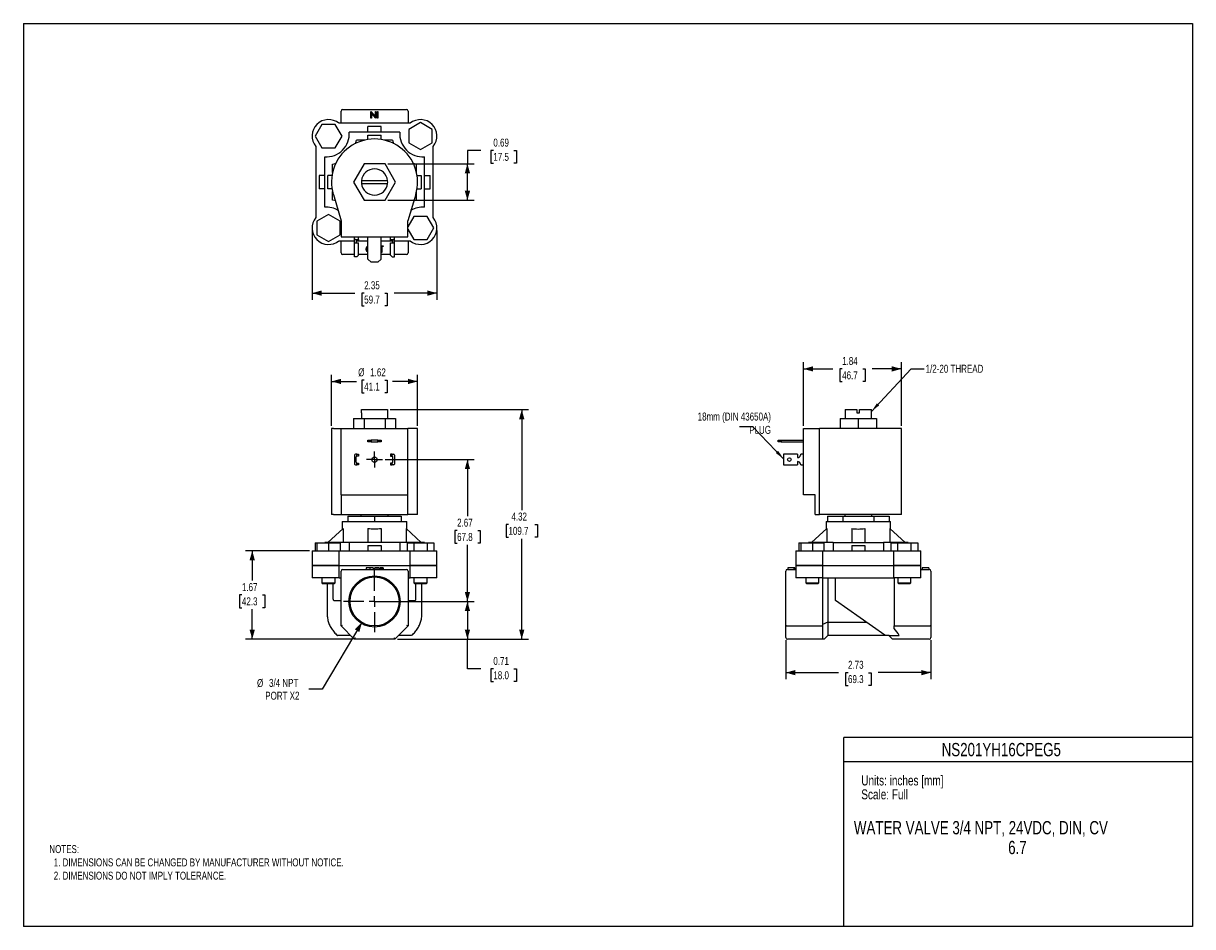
# Model space of a CAD drawing. Header units: inches. Extents: x 0 to 22, y 0 to 17.
import ezdxf
from ezdxf.enums import TextEntityAlignment as Align

# ---------------------------------------------------------------- set-up
doc = ezdxf.new("R2010")
doc.units = ezdxf.units.IN
doc.header["$MEASUREMENT"] = 0
doc.linetypes.add('SLD-Center', pattern=[0.75, 0.6, -0.05, 0.05, -0.05])
doc.linetypes.add('SLD-Solid', pattern=[0])
doc.layers.add('CENTER', color=40, linetype='SLD-Center')
doc.layers.add('SLD-DEFPOINTS', color=7, linetype='Continuous')
doc.layers.add('DIMENSIONS', color=140, linetype='SLD-Solid', lineweight=25)
doc.layers.add('TEXT', color=140, linetype='SLD-Solid', lineweight=25)
doc.styles.add('SLDTEXTSTYLE0', font='TXT', dxfattribs={"width": 0.75})
doc.dimstyles.new('SLDDIMSTYLE0', dxfattribs={"dimtxt": 0.15, "dimasz": 0.18, "dimexe": 0, "dimexo": 0.0625, "dimgap": 0.0375, "dimtad": 0, "dimtih": 1, "dimtoh": 1, "dimrnd": 1e-09, "dimzin": 12, "dimdsep": 46, "dimtxsty": 'SLDTEXTSTYLE0', "dimsah": 1, "dimcen": 0.09, "dimadec": 0, "dimazin": 3, "dimtfac": 1, "dimtofl": 0, "dimtmove": 0, "dimatfit": 3, "dimfxl": 0, "dimfrac": 2, "dimtolj": 1, "dimtzin": 12, "dimarcsym": 0})
doc.dimstyles.new('SLDDIMSTYLE1', dxfattribs={"dimtxt": 0.15, "dimasz": 0.18, "dimexe": 0, "dimexo": 0.0625, "dimgap": 0.0375, "dimtad": 0, "dimtih": 1, "dimtoh": 1, "dimrnd": 1e-09, "dimdsep": 46, "dimtxsty": 'SLDTEXTSTYLE0', "dimsah": 1, "dimcen": 0.09, "dimadec": 0, "dimazin": 2, "dimtfac": 1, "dimtofl": 0, "dimtmove": 0, "dimatfit": 3, "dimfxl": 0, "dimfrac": 2, "dimtolj": 1, "dimtzin": 12, "dimarcsym": 0})
doc.dimstyles.new('SLDDIMSTYLE2', dxfattribs={"dimtxt": 0.15, "dimasz": 0.18, "dimexe": 0, "dimexo": 0.0625, "dimgap": 0.0375, "dimtad": 0, "dimtih": 1, "dimtoh": 1, "dimrnd": 1e-09, "dimzin": 12, "dimdsep": 46, "dimtxsty": 'SLDTEXTSTYLE0', "dimsah": 1, "dimcen": 0, "dimadec": 0, "dimazin": 3, "dimtfac": 1, "dimtofl": 0, "dimtmove": 0, "dimatfit": 3, "dimfxl": 0, "dimfrac": 2, "dimtolj": 1, "dimtzin": 12, "dimarcsym": 0})
doc.dimstyles.new('SLDDIMSTYLE3', dxfattribs={"dimtxt": 0.18, "dimasz": 0.18, "dimexe": 0, "dimexo": 0.0625, "dimgap": 0, "dimtad": 0, "dimtih": 1, "dimtoh": 1, "dimdec": 0, "dimrnd": 1e-09, "dimzin": 0, "dimdsep": 46, "dimtxsty": 'Standard', "dimsah": 1, "dimcen": 0.09, "dimadec": 0, "dimazin": 0, "dimtfac": 0.18, "dimtdec": 0, "dimtofl": 0, "dimtmove": 0, "dimatfit": 3, "dimfxl": 0, "dimfrac": 2, "dimtolj": 1, "dimtzin": 0, "dimarcsym": 0})

# ---------------------------------------------------------------- blocks, each defined once
blk = doc.blocks.new('SW_NOTE_0')
at = {"layer": 'TEXT', "color": 0, "insert": (0, 0.242), "char_height": 0.1875, "attachment_point": 1, "style": 'SLDTEXTSTYLE0'}
blk.add_mtext('Scale: Full', dxfattribs=at)
blk = doc.blocks.new('SW_NOTE_0_1')
at = {"layer": 'TEXT', "color": 0, "insert": (0, 0.242), "char_height": 0.1875, "attachment_point": 1, "style": 'SLDTEXTSTYLE0'}
blk.add_mtext('Units: inches [mm]', dxfattribs=at)
blk = doc.blocks.new('Block1')
at = {"color": 140, "linetype": 'SLD-Solid', "lineweight": 18}
blk.add_line((22, 0), (22, 3.56), dxfattribs=at)
at = {"layer": 'TEXT'}
for p, q in [((22, 3.56), (15.44, 3.56)), ((15.44, 0), (15.44, 3.56)), ((15.44, 3.11), (22, 3.11)), ((22, 0), (15.44, 0))]:
    blk.add_line(p, q, dxfattribs=at)
for name, p in [('SW_NOTE_0_1', (15.766, 2.603)), ('SW_NOTE_0', (15.766, 2.341))]:
    blk.add_blockref(name, p, dxfattribs=at)
at = {"layer": 'TEXT', "color": 140, "style": 'SLDTEXTSTYLE0', "width": 0.75}
for tag, p in [('AUTOATTR1', (18.696, 3.451)), ('AUTOATTR0_0', (18.737, 1.981)), ('AUTOATTR0_1', (18.752, 1.609))]:
    blk.add_attdef(tag, text='', height=0.25, dxfattribs=at).set_placement(p, align=Align.TOP_CENTER)
blk = doc.blocks.new('_D')
at = {"layer": 'DIMENSIONS'}
for p, q in [((6.904, 9.73), (9.502, 9.73)), ((9.377, 9.73), (9.377, 7.84)), ((9.127, 7.569), (9.082, 7.569)), ((9.082, 7.569), (9.082, 7.331)), ((9.626, 7.569), (9.672, 7.569)), ((9.672, 7.569), (9.672, 7.331)), ((9.082, 7.331), (9.127, 7.331)), ((9.377, 5.41), (9.377, 7.301)), ((9.672, 7.331), (9.626, 7.331)), ((7.037, 5.41), (9.502, 5.41))]:
    blk.add_line(p, q, dxfattribs=at)
for points in [[(9.377, 9.73), (9.327, 9.55), (9.427, 9.55)], [(9.377, 5.41), (9.427, 5.59), (9.327, 5.59)]]:
    blk.add_solid(points, dxfattribs=at)
at = {"layer": 'DIMENSIONS', "char_height": 0.15, "attachment_point": 1, "style": 'SLDTEXTSTYLE0'}
for s, insert in [('4.32', (9.183, 7.793)), ('109.7', (9.127, 7.524))]:
    blk.add_mtext(s, dxfattribs=dict(at, insert=insert))
blk = doc.blocks.new('_D_1')
at = {"layer": 'DIMENSIONS'}
for p, q in [((6.807, 8.79), (8.48, 8.79)), ((8.355, 8.79), (8.355, 7.725)), ((8.161, 7.454), (8.115, 7.454)), ((8.115, 7.454), (8.115, 7.216)), ((8.549, 7.454), (8.594, 7.454)), ((8.594, 7.454), (8.594, 7.216)), ((8.115, 7.216), (8.161, 7.216)), ((8.355, 6.12), (8.355, 7.186)), ((8.594, 7.216), (8.549, 7.216)), ((6.657, 6.12), (8.48, 6.12))]:
    blk.add_line(p, q, dxfattribs=at)
for points in [[(8.355, 8.79), (8.305, 8.61), (8.405, 8.61)], [(8.355, 6.12), (8.405, 6.3), (8.305, 6.3)]]:
    blk.add_solid(points, dxfattribs=at)
at = {"layer": 'DIMENSIONS', "char_height": 0.15, "attachment_point": 1, "style": 'SLDTEXTSTYLE0'}
for s, insert in [('2.67', (8.161, 7.678)), ('67.8', (8.161, 7.409))]:
    blk.add_mtext(s, dxfattribs=dict(at, insert=insert))
blk = doc.blocks.new('_D_2')
at = {"layer": 'DIMENSIONS'}
for p, q in [((7.238, 6.12), (8.48, 6.12)), ((8.355, 6.12), (8.355, 5.41)), ((7.037, 5.41), (8.48, 5.41)), ((8.355, 4.852), (8.355, 5.41)), ((8.605, 4.852), (8.355, 4.852)), ((8.843, 4.851), (8.797, 4.851)), ((8.797, 4.851), (8.797, 4.613)), ((9.231, 4.851), (9.276, 4.851)), ((9.276, 4.851), (9.276, 4.613)), ((8.797, 4.613), (8.843, 4.613)), ((9.276, 4.613), (9.231, 4.613))]:
    blk.add_line(p, q, dxfattribs=at)
for points in [[(8.355, 6.12), (8.305, 5.94), (8.405, 5.94)], [(8.355, 5.41), (8.405, 5.59), (8.305, 5.59)]]:
    blk.add_solid(points, dxfattribs=at)
at = {"layer": 'DIMENSIONS', "char_height": 0.15, "attachment_point": 1, "style": 'SLDTEXTSTYLE0'}
for s, insert in [('0.71', (8.843, 5.075)), ('18.0', (8.843, 4.806))]:
    blk.add_mtext(s, dxfattribs=dict(at, insert=insert))
blk = doc.blocks.new('_D_3')
at = {"layer": 'DIMENSIONS'}
for p, q in [((5.797, 9.426), (5.797, 10.386)), ((7.417, 9.426), (7.417, 10.386)), ((5.797, 10.261), (6.27, 10.261)), ((6.413, 10.283), (6.368, 10.283)), ((6.368, 10.283), (6.368, 10.045)), ((6.801, 10.283), (6.847, 10.283)), ((6.847, 10.283), (6.847, 10.045)), ((7.417, 10.261), (6.945, 10.261)), ((6.368, 10.045), (6.413, 10.045)), ((6.847, 10.045), (6.801, 10.045))]:
    blk.add_line(p, q, dxfattribs=at)
for points in [[(5.797, 10.261), (5.977, 10.211), (5.977, 10.311)], [(7.417, 10.261), (7.237, 10.311), (7.237, 10.211)]]:
    blk.add_solid(points, dxfattribs=at)
at = {"layer": 'DIMENSIONS', "char_height": 0.15, "attachment_point": 1, "style": 'SLDTEXTSTYLE0'}
for s, insert in [('%%c', (6.3, 10.507)), ('1.62', (6.526, 10.507)), ('41.1', (6.413, 10.239))]:
    blk.add_mtext(s, dxfattribs=dict(at, insert=insert))
blk = doc.blocks.new('_D_4')
at = {"layer": 'DIMENSIONS'}
for p, q in [((6.371, 5.725), (5.62, 4.467)), ((5.62, 4.467), (5.37, 4.467))]:
    blk.add_line(p, q, dxfattribs=at)
blk.add_solid([(6.371, 5.725), (6.236, 5.596), (6.321, 5.544)], dxfattribs=at)
at = {"layer": 'DIMENSIONS', "char_height": 0.15, "attachment_point": 1, "style": 'SLDTEXTSTYLE0'}
for s, insert in [('%%c', (4.396, 4.659)), ('3/4 NPT', (4.622, 4.662)), ('PORT X2', (4.551, 4.421))]:
    blk.add_mtext(s, dxfattribs=dict(at, insert=insert))
blk = doc.blocks.new('_D_5')
at = {"layer": 'DIMENSIONS'}
for p, q in [((5.382, 7.075), (4.181, 7.075)), ((4.306, 7.075), (4.306, 6.513)), ((4.112, 6.242), (4.067, 6.242)), ((4.067, 6.242), (4.067, 6.003)), ((4.5, 6.242), (4.546, 6.242)), ((4.546, 6.242), (4.546, 6.003)), ((4.067, 6.003), (4.112, 6.003)), ((4.306, 5.41), (4.306, 5.973)), ((4.546, 6.003), (4.5, 6.003)), ((6.177, 5.41), (4.181, 5.41))]:
    blk.add_line(p, q, dxfattribs=at)
for points in [[(4.306, 7.075), (4.256, 6.895), (4.356, 6.895)], [(4.306, 5.41), (4.356, 5.59), (4.256, 5.59)]]:
    blk.add_solid(points, dxfattribs=at)
at = {"layer": 'DIMENSIONS', "char_height": 0.15, "attachment_point": 1, "style": 'SLDTEXTSTYLE0'}
for s, insert in [('1.67', (4.112, 6.465)), ('42.3', (4.112, 6.197))]:
    blk.add_mtext(s, dxfattribs=dict(at, insert=insert))
blk = doc.blocks.new('SW_CENTERMARKSYMBOL_0')
at = {"layer": 'CENTER', "color": 0}
for p, q in [((0, 0.2), (0, 0.581)), ((-0.2, 0), (-0.581, 0)), ((0, 0), (-0.1, 0)), ((0, 0), (0, 0.1)), ((0, 0), (0, -0.1)), ((0, 0), (0.1, 0)), ((0.2, 0), (0.581, 0)), ((0, -0.2), (0, -0.581))]:
    blk.add_line(p, q, dxfattribs=at)
blk = doc.blocks.new('SW_CENTERMARKSYMBOL_1')
at = {"layer": 'CENTER', "color": 0}
for p, q in [((-0.1, 0), (-0.15, 0)), ((0, 0), (-0.1, 0)), ((0, 0.1), (0, 0.15)), ((0, 0), (0, 0.1)), ((0, 0), (0, -0.1)), ((0, 0), (0.1, 0)), ((0.1, 0), (0.15, 0)), ((0, -0.1), (0, -0.15))]:
    blk.add_line(p, q, dxfattribs=at)
blk = doc.blocks.new('_D_6')
at = {"layer": 'DIMENSIONS'}
for p, q in [((14.345, 5.39), (14.345, 4.655)), ((17.075, 5.39), (17.075, 4.655)), ((14.345, 4.78), (15.339, 4.78)), ((15.516, 4.779), (15.47, 4.779)), ((15.47, 4.779), (15.47, 4.541)), ((15.904, 4.779), (15.95, 4.779)), ((15.95, 4.779), (15.95, 4.541)), ((17.075, 4.78), (16.081, 4.78)), ((15.47, 4.541), (15.516, 4.541)), ((15.95, 4.541), (15.904, 4.541))]:
    blk.add_line(p, q, dxfattribs=at)
for points in [[(14.345, 4.78), (14.525, 4.73), (14.525, 4.83)], [(17.075, 4.78), (16.895, 4.83), (16.895, 4.73)]]:
    blk.add_solid(points, dxfattribs=at)
at = {"layer": 'DIMENSIONS', "char_height": 0.15, "attachment_point": 1, "style": 'SLDTEXTSTYLE0'}
for s, insert in [('2.73', (15.516, 5.003)), ('69.3', (15.516, 4.734))]:
    blk.add_mtext(s, dxfattribs=dict(at, insert=insert))
blk = doc.blocks.new('_D_7')
at = {"layer": 'DIMENSIONS'}
for p, q in [((14.68, 9.426), (14.68, 10.622)), ((16.52, 9.426), (16.52, 10.622)), ((14.68, 10.497), (15.229, 10.497)), ((15.406, 10.496), (15.36, 10.496)), ((15.36, 10.496), (15.36, 10.258)), ((15.794, 10.496), (15.84, 10.496)), ((15.84, 10.496), (15.84, 10.258)), ((16.52, 10.497), (15.971, 10.497)), ((15.36, 10.258), (15.406, 10.258)), ((15.84, 10.258), (15.794, 10.258))]:
    blk.add_line(p, q, dxfattribs=at)
for points in [[(14.68, 10.497), (14.86, 10.447), (14.86, 10.547)], [(16.52, 10.497), (16.34, 10.547), (16.34, 10.447)]]:
    blk.add_solid(points, dxfattribs=at)
at = {"layer": 'DIMENSIONS', "char_height": 0.15, "attachment_point": 1, "style": 'SLDTEXTSTYLE0'}
for s, insert in [('1.84', (15.406, 10.72)), ('46.7', (15.406, 10.451))]:
    blk.add_mtext(s, dxfattribs=dict(at, insert=insert))
blk = doc.blocks.new('_D_8')
at = {"layer": 'DIMENSIONS'}
for p, q in [((5.432, 13.099), (5.432, 11.798)), ((7.782, 13.099), (7.782, 11.798)), ((5.432, 11.923), (6.236, 11.923)), ((6.413, 11.922), (6.368, 11.922)), ((6.368, 11.922), (6.368, 11.684)), ((6.801, 11.922), (6.847, 11.922)), ((6.847, 11.922), (6.847, 11.684)), ((7.782, 11.923), (6.978, 11.923)), ((6.368, 11.684), (6.413, 11.684)), ((6.847, 11.684), (6.801, 11.684))]:
    blk.add_line(p, q, dxfattribs=at)
for points in [[(5.432, 11.923), (5.612, 11.873), (5.612, 11.973)], [(7.782, 11.923), (7.602, 11.973), (7.602, 11.873)]]:
    blk.add_solid(points, dxfattribs=at)
at = {"layer": 'DIMENSIONS', "char_height": 0.15, "attachment_point": 1, "style": 'SLDTEXTSTYLE0'}
for s, insert in [('2.35', (6.413, 12.146)), ('59.7', (6.413, 11.877))]:
    blk.add_mtext(s, dxfattribs=dict(at, insert=insert))
blk = doc.blocks.new('_D_9')
at = {"layer": 'DIMENSIONS'}
for p, q in [((8.605, 14.609), (8.355, 14.609)), ((8.355, 14.609), (8.355, 14.358)), ((8.843, 14.607), (8.797, 14.607)), ((8.797, 14.607), (8.797, 14.369)), ((9.231, 14.607), (9.276, 14.607)), ((9.276, 14.607), (9.276, 14.369)), ((6.856, 14.358), (8.48, 14.358)), ((8.355, 13.67), (8.355, 14.358)), ((8.797, 14.369), (8.843, 14.369)), ((9.276, 14.369), (9.231, 14.369)), ((6.856, 13.67), (8.48, 13.67))]:
    blk.add_line(p, q, dxfattribs=at)
for points in [[(8.355, 14.358), (8.305, 14.178), (8.405, 14.178)], [(8.355, 13.67), (8.405, 13.85), (8.305, 13.85)]]:
    blk.add_solid(points, dxfattribs=at)
at = {"layer": 'DIMENSIONS', "char_height": 0.15, "attachment_point": 1, "style": 'SLDTEXTSTYLE0'}
for s, insert in [('0.69', (8.843, 14.831)), ('17.5', (8.843, 14.563))]:
    blk.add_mtext(s, dxfattribs=dict(at, insert=insert))

msp = doc.modelspace()

# ---------------------------------------------------------------- linework, layer by layer
at = {"color": 7, "linetype": 'SLD-Solid'}
for p, q in [((0, 17), (0, 0)), ((0, 17), (22, 17)), ((22, 17), (22, 0)), ((22, 0), (0, 0))]:
    msp.add_line(p, q, dxfattribs=at)
for p, q in [((5.977, 15.119), (5.977, 15.349)), ((6.007, 15.379), (7.207, 15.379)), ((6.538, 15.214), (6.538, 15.339)), ((6.538, 15.339), (6.54, 15.339)), ((6.549, 15.214), (6.538, 15.214)), ((6.54, 15.339), (6.623, 15.241)), ((6.631, 15.214), (6.549, 15.312)), ((6.549, 15.312), (6.549, 15.214)), ((6.623, 15.241), (6.623, 15.339)), ((6.623, 15.339), (6.634, 15.339)), ((6.634, 15.214), (6.631, 15.214)), ((6.634, 15.339), (6.634, 15.214)), ((6.661, 15.214), (6.661, 15.339)), ((6.661, 15.339), (6.672, 15.339)), ((6.672, 15.214), (6.661, 15.214)), ((6.672, 15.339), (6.672, 15.214)), ((7.237, 15.349), (7.237, 15.119)), ((5.616, 15.098), (5.49, 14.879)), ((5.869, 15.098), (5.616, 15.098)), ((5.995, 14.879), (5.869, 15.098)), ((7.276, 15.119), (5.939, 15.119)), ((6.732, 15.058), (6.482, 15.058)), ((6.482, 14.951), (6.482, 15.058)), ((6.732, 14.951), (6.732, 15.058)), ((7.472, 15.132), (7.254, 15.005)), ((7.254, 15.005), (7.254, 14.753)), ((7.691, 15.005), (7.472, 15.132)), ((7.691, 14.753), (7.691, 15.005)), ((5.49, 14.879), (5.616, 14.66)), ((5.869, 14.66), (5.995, 14.879)), ((7.082, 14.951), (6.132, 14.951)), ((6.431, 14.804), (6.269, 14.804)), ((6.482, 14.814), (6.482, 14.894)), ((6.482, 14.894), (6.732, 14.894)), ((6.732, 14.814), (6.732, 14.894)), ((6.946, 14.804), (6.784, 14.804)), ((7.254, 14.753), (7.472, 14.626)), ((7.472, 14.626), (7.691, 14.753)), ((5.502, 14.683), (5.502, 13.345)), ((5.616, 14.66), (5.869, 14.66)), ((7.712, 13.345), (7.712, 14.683)), ((5.67, 13.539), (5.67, 14.489)), ((5.817, 14.191), (5.817, 14.353)), ((6.409, 14.358), (6.21, 14.014)), ((6.806, 14.358), (6.409, 14.358)), ((7.004, 14.014), (6.806, 14.358)), ((7.398, 14.191), (7.398, 14.353)), ((7.545, 13.539), (7.545, 14.489)), ((5.563, 14.139), (5.563, 13.889)), ((5.67, 14.139), (5.563, 14.139)), ((5.727, 13.889), (5.727, 14.139)), ((5.807, 14.139), (5.727, 14.139)), ((7.408, 14.139), (7.487, 14.139)), ((7.487, 14.139), (7.487, 13.889)), ((7.545, 14.139), (7.651, 14.139)), ((7.651, 13.889), (7.651, 14.139)), ((5.67, 13.889), (5.563, 13.889)), ((5.807, 13.889), (5.727, 13.889)), ((6.21, 14.014), (6.409, 13.67)), ((6.854, 14.039), (6.361, 14.039)), ((6.361, 13.989), (6.854, 13.989)), ((6.806, 13.67), (7.004, 14.014)), ((7.408, 13.889), (7.487, 13.889)), ((7.545, 13.889), (7.651, 13.889)), ((5.817, 13.675), (5.817, 13.837)), ((5.832, 13.779), (5.982, 13.284)), ((6.409, 13.67), (6.806, 13.67)), ((7.382, 13.779), (7.232, 13.284)), ((7.398, 13.675), (7.398, 13.837)), ((5.742, 13.402), (5.524, 13.275)), ((5.524, 13.275), (5.524, 13.023)), ((5.961, 13.275), (5.742, 13.402)), ((5.961, 13.023), (5.961, 13.275)), ((5.982, 13.284), (5.982, 12.984)), ((7.346, 13.368), (7.232, 13.171)), ((7.232, 12.984), (7.232, 13.284)), ((7.599, 13.368), (7.346, 13.368)), ((7.725, 13.149), (7.599, 13.368)), ((5.524, 13.023), (5.742, 12.896)), ((5.742, 12.896), (5.961, 13.023)), ((5.982, 12.984), (7.232, 12.984)), ((6.232, 12.928), (6.232, 12.984)), ((6.307, 12.93), (6.307, 12.984)), ((6.482, 12.564), (6.482, 12.984)), ((6.732, 12.564), (6.732, 12.984)), ((6.907, 12.93), (6.907, 12.984)), ((6.982, 12.928), (6.982, 12.984)), ((7.232, 13.127), (7.346, 12.93)), ((7.599, 12.93), (7.725, 13.149)), ((5.939, 12.909), (6.232, 12.909)), ((5.977, 12.679), (5.977, 12.909)), ((6.232, 12.87), (6.232, 12.928)), ((6.232, 12.609), (6.232, 12.87)), ((6.232, 12.87), (6.247, 12.87)), ((6.247, 12.93), (6.307, 12.93)), ((6.247, 12.87), (6.307, 12.87)), ((6.264, 12.909), (6.482, 12.909)), ((6.264, 12.907), (6.264, 12.87)), ((6.307, 12.921), (6.279, 12.921)), ((6.307, 12.93), (6.307, 12.921)), ((6.307, 12.639), (6.307, 12.87)), ((6.732, 12.909), (6.95, 12.909)), ((6.732, 12.814), (6.771, 12.814)), ((6.771, 12.801), (6.744, 12.801)), ((6.744, 12.801), (6.744, 12.689)), ((6.771, 12.814), (6.771, 12.801)), ((6.907, 12.93), (6.967, 12.93)), ((6.907, 12.921), (6.907, 12.93)), ((6.935, 12.921), (6.907, 12.921)), ((6.907, 12.639), (6.907, 12.87)), ((6.907, 12.87), (6.967, 12.87)), ((6.95, 12.87), (6.95, 12.907)), ((6.967, 12.87), (6.982, 12.87)), ((6.982, 12.87), (6.982, 12.928)), ((6.982, 12.909), (7.276, 12.909)), ((6.982, 12.609), (6.982, 12.87)), ((7.237, 12.909), (7.237, 12.679)), ((7.346, 12.93), (7.599, 12.93)), ((6.232, 12.649), (6.007, 12.649)), ((6.247, 12.609), (6.232, 12.609)), ((6.277, 12.609), (6.247, 12.609)), ((6.277, 12.609), (6.307, 12.639)), ((6.482, 12.649), (6.307, 12.649)), ((6.482, 12.564), (6.542, 12.504)), ((6.672, 12.504), (6.732, 12.564)), ((6.744, 12.689), (6.732, 12.689)), ((6.907, 12.649), (6.732, 12.649)), ((6.937, 12.609), (6.907, 12.639)), ((6.937, 12.609), (6.967, 12.609)), ((6.967, 12.609), (6.982, 12.609)), ((7.207, 12.649), (6.982, 12.649)), ((6.672, 12.504), (6.542, 12.504)), ((6.361, 9.67), (6.361, 9.73)), ((6.361, 9.73), (6.854, 9.73)), ((6.854, 9.73), (6.854, 9.67)), ((15.462, 9.73), (15.462, 9.562)), ((15.462, 9.73), (15.685, 9.73)), ((15.685, 9.73), (15.685, 9.67)), ((15.735, 9.67), (15.735, 9.73)), ((15.735, 9.73), (15.958, 9.73)), ((15.958, 9.562), (15.958, 9.73)), ((6.21, 9.562), (6.21, 9.376)), ((6.21, 9.562), (6.409, 9.562)), ((6.359, 9.67), (6.359, 9.562)), ((6.359, 9.67), (6.361, 9.67)), ((6.409, 9.562), (6.409, 9.376)), ((6.409, 9.562), (6.806, 9.562)), ((6.806, 9.562), (6.806, 9.376)), ((6.806, 9.562), (7.004, 9.562)), ((6.854, 9.67), (6.855, 9.67)), ((6.855, 9.562), (6.855, 9.67)), ((7.004, 9.562), (7.004, 9.376)), ((15.366, 9.562), (15.366, 9.376)), ((15.366, 9.562), (15.71, 9.562)), ((15.685, 9.67), (15.735, 9.67)), ((15.71, 9.562), (15.71, 9.376)), ((15.71, 9.562), (16.054, 9.562)), ((16.054, 9.562), (16.054, 9.376)), ((5.797, 9.376), (5.797, 7.756)), ((5.832, 9.376), (5.797, 9.376)), ((5.832, 9.376), (5.982, 9.376)), ((5.982, 8.126), (5.982, 9.376)), ((5.982, 9.376), (7.232, 9.376)), ((7.232, 8.126), (7.232, 9.376)), ((7.382, 9.376), (7.232, 9.376)), ((7.417, 9.376), (7.382, 9.376)), ((7.417, 7.756), (7.417, 9.376)), ((14.68, 8.126), (14.68, 9.376)), ((14.68, 9.376), (14.98, 9.376)), ((14.98, 7.756), (14.98, 9.376)), ((15.475, 9.376), (14.98, 9.376)), ((16.52, 9.376), (15.475, 9.376)), ((16.52, 7.756), (16.52, 9.376)), ((6.482, 9.124), (6.482, 9.156)), ((6.482, 9.156), (6.542, 9.156)), ((6.542, 9.124), (6.482, 9.124)), ((6.542, 9.156), (6.542, 9.124)), ((6.672, 9.156), (6.542, 9.156)), ((6.542, 9.124), (6.672, 9.124)), ((6.672, 9.124), (6.672, 9.156)), ((6.672, 9.156), (6.732, 9.156)), ((6.732, 9.124), (6.672, 9.124)), ((6.732, 9.156), (6.732, 9.124)), ((14.2, 9.124), (14.2, 9.156)), ((14.2, 9.156), (14.26, 9.156)), ((14.26, 9.124), (14.2, 9.124)), ((14.26, 9.156), (14.26, 9.124)), ((14.26, 9.156), (14.68, 9.156)), ((14.26, 9.124), (14.68, 9.124)), ((6.232, 8.874), (6.232, 8.707)), ((6.277, 8.889), (6.247, 8.889)), ((6.264, 8.739), (6.264, 8.842)), ((6.277, 8.857), (6.277, 8.889)), ((6.277, 8.889), (6.307, 8.889)), ((6.307, 8.857), (6.279, 8.857)), ((6.307, 8.889), (6.307, 8.857)), ((6.907, 8.889), (6.907, 8.857)), ((6.937, 8.889), (6.907, 8.889)), ((6.907, 8.857), (6.935, 8.857)), ((6.937, 8.857), (6.937, 8.889)), ((6.937, 8.889), (6.967, 8.889)), ((6.95, 8.739), (6.95, 8.842)), ((6.982, 8.874), (6.982, 8.707)), ((14.305, 8.889), (14.305, 8.874)), ((14.566, 8.889), (14.305, 8.889)), ((14.305, 8.874), (14.305, 8.707)), ((14.566, 8.889), (14.566, 8.874)), ((14.566, 8.874), (14.566, 8.829)), ((14.68, 8.889), (14.626, 8.889)), ((6.247, 8.692), (6.277, 8.692)), ((6.277, 8.692), (6.277, 8.724)), ((6.307, 8.692), (6.277, 8.692)), ((6.279, 8.724), (6.307, 8.724)), ((6.307, 8.724), (6.307, 8.692)), ((6.907, 8.724), (6.907, 8.692)), ((6.935, 8.724), (6.907, 8.724)), ((6.907, 8.692), (6.937, 8.692)), ((6.937, 8.692), (6.937, 8.724)), ((6.967, 8.692), (6.937, 8.692)), ((14.305, 8.707), (14.305, 8.692)), ((14.305, 8.692), (14.566, 8.692)), ((14.566, 8.752), (14.566, 8.707)), ((14.566, 8.707), (14.566, 8.692)), ((14.626, 8.692), (14.68, 8.692)), ((5.982, 8.126), (7.232, 8.126)), ((5.982, 8.126), (5.982, 7.756)), ((7.232, 7.756), (7.232, 8.126)), ((14.9, 8.126), (14.68, 8.126)), ((14.9, 7.756), (14.9, 8.126)), ((5.832, 7.756), (5.797, 7.756)), ((5.832, 7.756), (5.982, 7.756)), ((5.982, 7.756), (7.232, 7.756)), ((6.107, 7.726), (6.107, 7.626)), ((6.107, 7.726), (6.607, 7.726)), ((6.351, 7.756), (6.351, 7.726)), ((6.607, 7.726), (6.607, 7.626)), ((6.607, 7.726), (7.107, 7.726)), ((6.863, 7.726), (6.863, 7.756)), ((7.107, 7.726), (7.107, 7.626)), ((7.382, 7.756), (7.232, 7.756)), ((7.417, 7.756), (7.382, 7.756)), ((14.9, 7.756), (14.98, 7.756)), ((15.475, 7.756), (14.98, 7.756)), ((15.133, 7.726), (15.133, 7.626)), ((15.133, 7.726), (15.421, 7.726)), ((15.421, 7.726), (15.421, 7.626)), ((15.421, 7.726), (15.999, 7.726)), ((15.454, 7.756), (15.454, 7.726)), ((16.52, 7.756), (15.475, 7.756)), ((15.966, 7.726), (15.966, 7.756)), ((15.999, 7.726), (15.999, 7.626)), ((15.999, 7.726), (16.288, 7.726)), ((16.288, 7.726), (16.288, 7.626)), ((6.014, 7.495), (5.727, 7.228)), ((6.001, 7.626), (6.001, 7.483)), ((6.001, 7.626), (7.214, 7.626)), ((6.014, 7.495), (6.014, 7.228)), ((6.482, 7.495), (6.482, 7.228)), ((6.732, 7.495), (6.732, 7.228)), ((7.201, 7.495), (7.201, 7.228)), ((7.201, 7.495), (7.487, 7.228)), ((7.214, 7.483), (7.214, 7.626)), ((15.117, 7.495), (14.83, 7.228)), ((15.104, 7.626), (15.104, 7.483)), ((15.104, 7.626), (16.317, 7.626)), ((15.117, 7.495), (15.117, 7.228)), ((15.585, 7.495), (15.585, 7.228)), ((15.835, 7.495), (15.835, 7.228)), ((16.304, 7.495), (16.304, 7.228)), ((16.304, 7.495), (16.59, 7.228)), ((16.317, 7.483), (16.317, 7.626)), ((5.432, 7.075), (5.432, 6.799)), ((5.432, 7.075), (5.939, 7.075)), ((5.49, 7.225), (5.49, 7.075)), ((5.49, 7.225), (5.524, 7.225)), ((5.524, 7.225), (5.524, 7.075)), ((5.524, 7.225), (5.742, 7.225)), ((5.67, 7.228), (5.67, 7.225)), ((6.132, 7.228), (5.67, 7.228)), ((5.742, 7.225), (5.742, 7.075)), ((5.742, 7.225), (5.961, 7.225)), ((5.939, 6.799), (5.939, 7.075)), ((5.939, 7.075), (7.276, 7.075)), ((5.961, 7.225), (5.961, 7.075)), ((6.132, 7.228), (6.132, 7.075)), ((7.082, 7.228), (6.132, 7.228)), ((6.482, 7.175), (6.482, 7.075)), ((6.482, 7.175), (6.732, 7.175)), ((6.732, 7.175), (6.732, 7.075)), ((7.082, 7.228), (7.082, 7.075)), ((7.545, 7.228), (7.082, 7.228)), ((7.22, 7.225), (7.22, 7.075)), ((7.22, 7.225), (7.346, 7.225)), ((7.276, 6.799), (7.276, 7.075)), ((7.276, 7.075), (7.782, 7.075)), ((7.346, 7.225), (7.346, 7.075)), ((7.346, 7.225), (7.599, 7.225)), ((7.545, 7.228), (7.545, 7.225)), ((7.599, 7.225), (7.599, 7.075)), ((7.599, 7.225), (7.725, 7.225)), ((7.725, 7.225), (7.725, 7.075)), ((7.782, 6.799), (7.782, 7.075)), ((14.535, 7.075), (14.535, 6.799)), ((14.535, 7.075), (15.041, 7.075)), ((14.593, 7.225), (14.593, 7.075)), ((14.593, 7.225), (14.626, 7.225)), ((14.626, 7.225), (14.626, 7.075)), ((14.626, 7.225), (14.845, 7.225)), ((14.773, 7.228), (14.773, 7.225)), ((15.235, 7.228), (14.773, 7.228)), ((14.845, 7.225), (14.845, 7.075)), ((14.845, 7.225), (15.064, 7.225)), ((15.041, 6.799), (15.041, 7.075)), ((15.041, 7.075), (16.379, 7.075)), ((15.064, 7.225), (15.064, 7.075)), ((15.235, 7.228), (15.235, 7.075)), ((15.235, 7.228), (16.185, 7.228)), ((15.585, 7.175), (15.585, 7.075)), ((15.585, 7.175), (15.835, 7.175)), ((15.835, 7.175), (15.835, 7.075)), ((16.185, 7.228), (16.185, 7.075)), ((16.648, 7.228), (16.185, 7.228)), ((16.323, 7.225), (16.323, 7.075)), ((16.323, 7.225), (16.449, 7.225)), ((16.379, 6.799), (16.379, 7.075)), ((16.379, 7.075), (16.885, 7.075)), ((16.449, 7.225), (16.449, 7.075)), ((16.449, 7.225), (16.701, 7.225)), ((16.648, 7.228), (16.648, 7.225)), ((16.701, 7.225), (16.701, 7.075)), ((16.701, 7.225), (16.828, 7.225)), ((16.828, 7.225), (16.828, 7.075)), ((16.885, 6.799), (16.885, 7.075)), ((5.432, 6.799), (5.432, 6.563)), ((5.432, 6.799), (5.939, 6.799)), ((5.939, 6.799), (5.432, 6.799)), ((5.939, 6.563), (5.939, 6.799)), ((5.939, 6.799), (7.276, 6.799)), ((5.939, 6.799), (7.276, 6.799)), ((5.977, 5.66), (5.977, 6.691)), ((6.007, 6.721), (7.207, 6.721)), ((6.45, 6.751), (6.45, 6.721)), ((6.516, 6.751), (6.516, 6.721)), ((6.582, 6.751), (6.582, 6.721)), ((6.607, 6.751), (6.607, 6.721)), ((6.61, 6.751), (6.61, 6.721)), ((6.649, 6.751), (6.649, 6.721)), ((6.687, 6.751), (6.687, 6.721)), ((6.705, 6.751), (6.705, 6.721)), ((6.732, 6.751), (6.705, 6.751)), ((6.732, 6.751), (6.732, 6.721)), ((6.744, 6.751), (6.732, 6.751)), ((6.744, 6.751), (6.744, 6.721)), ((6.771, 6.751), (6.744, 6.751)), ((6.771, 6.751), (6.771, 6.721)), ((7.237, 6.691), (7.237, 5.66)), ((7.276, 6.563), (7.276, 6.799)), ((7.276, 6.799), (7.782, 6.799)), ((7.782, 6.799), (7.276, 6.799)), ((7.782, 6.563), (7.782, 6.799)), ((14.345, 5.673), (14.345, 6.691)), ((14.375, 6.721), (14.535, 6.721)), ((14.382, 6.751), (14.382, 6.721)), ((14.383, 6.751), (14.382, 6.751)), ((14.385, 6.751), (14.385, 6.721)), ((14.497, 6.751), (14.385, 6.751)), ((14.497, 6.751), (14.497, 6.721)), ((14.51, 6.751), (14.497, 6.751)), ((14.51, 6.751), (14.51, 6.721)), ((14.513, 6.751), (14.512, 6.751)), ((14.513, 6.751), (14.513, 6.721)), ((14.535, 6.799), (14.535, 6.563)), ((14.535, 6.799), (15.041, 6.799)), ((15.041, 6.799), (14.535, 6.799)), ((15.041, 6.563), (15.041, 6.799)), ((15.041, 6.799), (16.379, 6.799)), ((15.041, 6.799), (16.379, 6.799)), ((16.379, 6.563), (16.379, 6.799)), ((16.379, 6.799), (16.885, 6.799)), ((16.885, 6.799), (16.379, 6.799)), ((16.885, 6.563), (16.885, 6.799)), ((16.885, 6.721), (17.045, 6.721)), ((16.91, 6.751), (16.91, 6.721)), ((17.035, 6.751), (16.91, 6.751)), ((17.035, 6.751), (17.035, 6.721)), ((17.075, 6.691), (17.075, 5.673)), ((5.939, 6.563), (5.432, 6.563)), ((5.618, 6.563), (5.618, 6.47)), ((5.618, 6.47), (5.638, 6.45)), ((5.618, 6.47), (5.866, 6.47)), ((5.846, 6.45), (5.638, 6.45)), ((5.717, 6.45), (5.717, 5.872)), ((5.828, 6.163), (5.828, 6.45)), ((5.846, 6.45), (5.866, 6.47)), ((5.866, 6.47), (5.866, 6.563)), ((5.939, 6.563), (5.977, 6.563)), ((7.237, 6.563), (7.276, 6.563)), ((7.782, 6.563), (7.276, 6.563)), ((7.348, 6.563), (7.348, 6.47)), ((7.348, 6.47), (7.368, 6.45)), ((7.348, 6.47), (7.596, 6.47)), ((7.576, 6.45), (7.368, 6.45)), ((7.387, 6.163), (7.387, 6.45)), ((7.497, 5.872), (7.497, 6.45)), ((7.576, 6.45), (7.596, 6.47)), ((7.596, 6.47), (7.596, 6.563)), ((15.041, 6.563), (14.535, 6.563)), ((14.721, 6.563), (14.721, 6.47)), ((14.721, 6.47), (14.741, 6.45)), ((14.721, 6.47), (14.969, 6.47)), ((14.949, 6.45), (14.741, 6.45)), ((14.949, 6.45), (14.969, 6.47)), ((14.969, 6.47), (14.969, 6.563)), ((15.035, 6.563), (15.035, 5.66)), ((15.041, 6.563), (16.379, 6.563)), ((15.135, 6.563), (15.135, 5.73)), ((15.28, 6.163), (15.28, 6.563)), ((16.885, 6.563), (16.379, 6.563)), ((16.385, 6.563), (16.385, 5.66)), ((16.451, 6.563), (16.451, 6.47)), ((16.451, 6.47), (16.471, 6.45)), ((16.451, 6.47), (16.699, 6.47)), ((16.679, 6.45), (16.471, 6.45)), ((16.679, 6.45), (16.699, 6.47)), ((16.699, 6.47), (16.699, 6.563)), ((5.853, 6.136), (5.977, 6.136)), ((7.237, 6.136), (7.362, 6.136)), ((16.209, 5.486), (15.28, 6.136)), ((15.135, 5.73), (15.035, 5.689)), ((15.135, 5.73), (15.135, 5.48)), ((15.135, 5.73), (15.86, 5.73)), ((5.977, 5.66), (6.007, 5.673)), ((6.227, 5.41), (5.977, 5.66)), ((7.237, 5.66), (6.987, 5.41)), ((7.207, 5.673), (7.237, 5.66)), ((14.345, 5.44), (14.345, 5.673)), ((14.375, 5.66), (15.035, 5.66)), ((15.035, 5.66), (15.035, 5.41)), ((16.385, 5.66), (17.045, 5.66)), ((16.385, 5.61), (16.385, 5.66)), ((17.075, 5.673), (17.075, 5.44)), ((6.157, 5.48), (5.91, 5.48)), ((6.24, 5.44), (6.227, 5.41)), ((6.987, 5.41), (6.227, 5.41)), ((6.975, 5.44), (6.987, 5.41)), ((7.304, 5.48), (7.057, 5.48)), ((15.035, 5.41), (14.375, 5.41)), ((15.065, 5.41), (15.035, 5.41)), ((15.135, 5.48), (15.065, 5.41)), ((16.227, 5.48), (15.135, 5.48)), ((16.355, 5.41), (16.285, 5.48)), ((16.289, 5.48), (16.478, 5.48)), ((17.045, 5.41), (16.355, 5.41))]:
    msp.add_line(p, q)
at = {"flags": 128}
for points in [[(6.252, 14.742), (6.257, 14.757), (6.269, 14.804)], [(6.946, 14.804), (6.958, 14.757), (6.962, 14.742)], [(5.817, 14.353), (5.864, 14.364), (5.879, 14.369)], [(7.335, 14.369), (7.351, 14.364), (7.398, 14.353)], [(5.867, 13.663), (5.864, 13.664), (5.817, 13.675)], [(7.398, 13.675), (7.351, 13.664), (7.347, 13.663)]]:
    msp.add_lwpolyline(points, dxfattribs=at)
for centre, radius in [((6.607, 8.79), 0.05), ((14.413, 8.79), 0.0335), ((6.607, 6.12), 0.481), ((6.607, 6.12), 0.461)]:
    msp.add_circle(centre, radius)
for centre, radius, start, end in [((5.742, 14.879), 0.31, 50.732, 219.268), ((6.007, 15.349), 0.03, 90, 180), ((7.207, 15.349), 0.03, 0, 90), ((7.472, 14.879), 0.31, 320.732, 129.268), ((5.701, 14.92), 0.432, 265.8185, 4.1815), ((6.607, 14.014), 0.81, 343.1245, 196.8755), ((7.513, 14.92), 0.432, 175.8185, 274.1815), ((6.607, 14.014), 0.248, 5.7856, 174.2144), ((6.607, 14.014), 0.248, 174.2144, 185.7856), ((6.607, 14.014), 0.248, 185.7856, 354.2144), ((6.607, 14.014), 0.248, 354.2144, 5.7856), ((5.701, 13.108), 0.432, 59.0827, 94.1815), ((7.513, 13.108), 0.432, 85.8185, 120.9173), ((5.742, 13.149), 0.31, 140.732, 309.268), ((7.472, 13.149), 0.31, 230.732, 39.268), ((6.007, 12.679), 0.03, 180, 270), ((7.207, 12.679), 0.03, 270, 0), ((6.247, 8.874), 0.015, 90, 180), ((6.279, 8.842), 0.015, 97.6623, 180), ((6.279, 8.842), 0.015, 90, 97.6623), ((6.935, 8.842), 0.015, 82.3377, 90), ((6.935, 8.842), 0.015, 0, 82.3377), ((6.967, 8.874), 0.015, 0, 90), ((14.566, 8.889), 0.06, 270, 345.5225), ((6.247, 8.707), 0.015, 180, 270), ((6.279, 8.739), 0.015, 180, 262.3377), ((6.279, 8.739), 0.015, 262.3377, 270), ((6.935, 8.739), 0.015, 270, 277.6623), ((6.935, 8.739), 0.015, 277.6623, 0), ((6.967, 8.707), 0.015, 270, 0), ((14.566, 8.692), 0.06, 14.4775, 90), ((6.007, 6.691), 0.03, 90, 180), ((7.207, 6.691), 0.03, 0, 90), ((14.375, 6.691), 0.03, 90, 180), ((17.045, 6.691), 0.03, 0, 90), ((15.71, 5.03), 0.89, 30.3724, 40.6743), ((14.375, 5.44), 0.03, 180, 270), ((17.045, 5.44), 0.03, 270, 0)]:
    msp.add_arc(centre, radius, start, end)
for centre, major_axis, ratio, start_param, end_param in [((6.607, 8.049), (0.606, 0), 0.932515, 4.504801, 4.919977), ((15.71, 8.049), (0.607, 0), 0.932515, 4.504801, 4.919977), ((6.607, 5.872), (0.89, 0), 0.676605, 3.138475, 3.141593), ((6.607, 5.872), (0.89, 0), 0.676605, 0, 0.008021), ((14.375, 5.673), (0.03, 0), 0.414214, 3.141593, 4.712389), ((17.045, 5.673), (0.03, 0), 0.414214, 4.712389, 6.283185)]:
    msp.add_ellipse(centre, major_axis=major_axis, ratio=ratio, start_param=start_param, end_param=end_param)
for points, knots in [([(6.247, 12.93), (6.243, 12.93), (6.239, 12.93), (6.234, 12.93), (6.232, 12.929), (6.232, 12.928)], [0, 0, 0, 0, 0.5, 0.5, 1, 1, 1, 1]), ([(6.279, 12.921), (6.277, 12.921), (6.275, 12.92), (6.271, 12.919), (6.269, 12.918), (6.265, 12.914), (6.264, 12.911), (6.264, 12.907)], [0, 0, 0, 0, 0.25, 0.25, 0.5, 0.5, 1, 1, 1, 1]), ([(6.45, 12.751), (6.451, 12.76), (6.454, 12.779), (6.468, 12.799), (6.479, 12.805), (6.482, 12.807)], [0, 0, 0, 0, 0.423817, 0.847429, 1, 1, 1, 1]), ([(6.482, 12.791), (6.479, 12.79), (6.471, 12.784), (6.463, 12.769), (6.462, 12.757), (6.461, 12.751)], [0, 0, 0, 0, 0.2209084, 0.6103755, 1, 1, 1, 1]), ([(6.95, 12.907), (6.95, 12.911), (6.949, 12.914), (6.946, 12.918), (6.944, 12.919), (6.94, 12.92), (6.938, 12.921), (6.935, 12.921)], [0, 0, 0, 0, 0.5, 0.5, 0.75, 0.75, 1, 1, 1, 1]), ([(6.982, 12.928), (6.982, 12.929), (6.981, 12.93), (6.975, 12.93), (6.971, 12.93), (6.967, 12.93)], [0, 0, 0, 0, 0.5, 0.5, 1, 1, 1, 1]), ([(6.482, 12.695), (6.481, 12.695), (6.475, 12.698), (6.464, 12.71), (6.452, 12.728), (6.451, 12.743), (6.45, 12.751)], [0, 0, 0, 0, 0.0429665, 0.3284522, 0.6641643, 1, 1, 1, 1]), ([(6.461, 12.751), (6.462, 12.743), (6.465, 12.728), (6.475, 12.714), (6.482, 12.71), (6.482, 12.71)], [0, 0, 0, 0, 0.4890781, 0.9785843, 1, 1, 1, 1]), ([(14.624, 8.874), (14.625, 8.878), (14.626, 8.882), (14.626, 8.887), (14.626, 8.889), (14.626, 8.889)], [0, 0, 0, 0, 0.5, 0.5, 1, 1, 1, 1]), ([(14.626, 8.692), (14.626, 8.692), (14.626, 8.693), (14.626, 8.699), (14.625, 8.703), (14.624, 8.707)], [0, 0, 0, 0, 0.5, 0.5, 1, 1, 1, 1]), ([(6.516, 6.751), (6.514, 6.751), (6.509, 6.751), (6.503, 6.751), (6.497, 6.751), (6.491, 6.751), (6.485, 6.751), (6.479, 6.751), (6.474, 6.751), (6.469, 6.751), (6.465, 6.751), (6.461, 6.751), (6.458, 6.751), (6.455, 6.751), (6.453, 6.751), (6.451, 6.751), (6.45, 6.751), (6.45, 6.751), (6.45, 6.751)], [0, 0, 0, 0, 0.065819, 0.129747, 0.192072, 0.253459, 0.31457, 0.37628, 0.439026, 0.503267, 0.567493, 0.629705, 0.691, 0.751452, 0.812004, 0.87315, 0.935635, 1, 1, 1, 1]), ([(6.582, 6.751), (6.582, 6.751), (6.581, 6.751), (6.581, 6.751), (6.579, 6.751), (6.577, 6.751), (6.574, 6.751), (6.571, 6.751), (6.567, 6.751), (6.563, 6.751), (6.558, 6.751), (6.553, 6.751), (6.547, 6.751), (6.541, 6.751), (6.536, 6.751), (6.529, 6.751), (6.523, 6.751), (6.518, 6.751), (6.516, 6.751)], [0, 0, 0, 0, 0.065227, 0.128569, 0.19032, 0.251378, 0.312388, 0.373789, 0.436431, 0.500567, 0.564687, 0.627136, 0.688455, 0.749246, 0.810155, 0.871671, 0.934773, 1, 1, 1, 1]), ([(6.649, 6.751), (6.647, 6.751), (6.645, 6.751), (6.642, 6.751), (6.638, 6.751), (6.635, 6.751), (6.632, 6.751), (6.629, 6.751), (6.626, 6.751), (6.623, 6.751), (6.621, 6.751), (6.619, 6.751), (6.617, 6.751), (6.615, 6.751), (6.613, 6.751), (6.612, 6.751), (6.61, 6.751), (6.61, 6.751), (6.61, 6.751)], [0, 0, 0, 0, 0.0711745, 0.1396441, 0.2063172, 0.2713732, 0.3354181, 0.3980763, 0.4606079, 0.5229695, 0.5847157, 0.6448949, 0.7042906, 0.7629982, 0.8210874, 0.8801039, 0.9393885, 1, 1, 1, 1]), ([(6.687, 6.751), (6.687, 6.751), (6.687, 6.751), (6.687, 6.751), (6.687, 6.751), (6.687, 6.751), (6.686, 6.751), (6.686, 6.751), (6.685, 6.751), (6.684, 6.751), (6.683, 6.751), (6.682, 6.751), (6.681, 6.751), (6.68, 6.751), (6.678, 6.751), (6.676, 6.751), (6.674, 6.751), (6.672, 6.751), (6.669, 6.751), (6.667, 6.751), (6.664, 6.751), (6.661, 6.751), (6.658, 6.751), (6.655, 6.751), (6.652, 6.751), (6.65, 6.751), (6.649, 6.751)], [0, 0, 0, 0, 0.054858, 0.1070588, 0.1569784, 0.2039923, 0.2484915, 0.2904833, 0.330489, 0.3678859, 0.4038581, 0.4400093, 0.476295, 0.5127923, 0.5504848, 0.5883811, 0.6276453, 0.6679795, 0.7084328, 0.7486023, 0.7890878, 0.8294612, 0.870371, 0.9122142, 0.9555466, 1, 1, 1, 1]), ([(5.828, 6.163), (5.828, 6.156), (5.83, 6.149), (5.837, 6.142), (5.84, 6.14), (5.846, 6.137), (5.849, 6.136), (5.853, 6.136)], [0, 0, 0, 0, 0.5, 0.5, 0.75, 0.75, 1, 1, 1, 1]), ([(7.362, 6.136), (7.365, 6.136), (7.369, 6.137), (7.375, 6.14), (7.378, 6.142), (7.382, 6.147), (7.384, 6.15), (7.386, 6.156), (7.387, 6.159), (7.387, 6.163)], [0, 0, 0, 0, 0.25, 0.25, 0.5, 0.5, 0.75, 0.75, 1, 1, 1, 1]), ([(15.28, 6.136), (15.28, 6.136), (15.28, 6.137), (15.28, 6.14), (15.28, 6.142), (15.28, 6.147), (15.28, 6.15), (15.28, 6.156), (15.28, 6.159), (15.28, 6.163)], [0, 0, 0, 0, 0.25, 0.25, 0.5, 0.5, 0.75, 0.75, 1, 1, 1, 1]), ([(5.718, 5.874), (5.718, 5.87), (5.717, 5.853), (5.72, 5.822), (5.726, 5.783), (5.735, 5.744), (5.748, 5.705), (5.764, 5.667), (5.784, 5.63), (5.807, 5.594), (5.832, 5.56), (5.861, 5.526), (5.886, 5.5), (5.903, 5.485), (5.908, 5.48)], [0, 0, 0, 0, 0.028453, 0.123607, 0.218609, 0.313361, 0.407762, 0.501698, 0.59504, 0.687648, 0.779377, 0.870087, 0.95965, 1, 1, 1, 1]), ([(7.306, 5.48), (7.313, 5.487), (7.332, 5.503), (7.358, 5.531), (7.386, 5.565), (7.412, 5.6), (7.434, 5.636), (7.453, 5.673), (7.469, 5.711), (7.481, 5.749), (7.49, 5.789), (7.496, 5.828), (7.498, 5.858), (7.497, 5.874), (7.497, 5.877)], [0, 0, 0, 0, 0.055231, 0.143679, 0.233362, 0.324163, 0.415944, 0.508553, 0.601828, 0.695609, 0.789742, 0.88409, 0.978534, 1, 1, 1, 1]), ([(5.91, 5.48), (5.912, 5.48), (5.913, 5.481), (5.916, 5.483), (5.918, 5.484), (5.92, 5.486)], [0, 0, 0, 0, 0.5, 0.5, 1, 1, 1, 1]), ([(7.304, 5.48), (7.303, 5.48), (7.302, 5.481), (7.298, 5.483), (7.297, 5.484), (7.295, 5.486)], [0, 0, 0, 0, 0.5, 0.5, 1, 1, 1, 1]), ([(16.227, 5.48), (16.223, 5.48), (16.22, 5.481), (16.215, 5.483), (16.212, 5.484), (16.209, 5.486)], [0, 0, 0, 0, 0.5, 0.5, 1, 1, 1, 1]), ([(16.289, 5.48), (16.28, 5.48), (16.271, 5.48), (16.255, 5.48), (16.249, 5.48), (16.241, 5.48), (16.238, 5.48), (16.232, 5.48), (16.229, 5.48), (16.227, 5.48)], [0, 0, 0, 0, 0.5, 0.5, 0.75, 0.75, 0.875, 0.875, 1, 1, 1, 1])]:
    msp.add_open_spline(points, degree=3, knots=knots)

# ---------------------------------------------------------------- block references
at = {"layer": 'CENTER'}
for name, p in [('SW_CENTERMARKSYMBOL_1', (6.607, 8.79)), ('SW_CENTERMARKSYMBOL_0', (6.607, 6.12))]:
    msp.add_blockref(name, p, dxfattribs=at)
at = {"layer": 'SLD-DEFPOINTS'}
ref = msp.add_blockref('Block1', (0, 0), dxfattribs=at)
ref.add_attrib('AUTOATTR0_0', 'WATER VALVE 3/4 NPT, 24VDC, DIN, CV ', dxfattribs={"layer": 'TEXT', "height": 0.25, "style": 'SLDTEXTSTYLE0', "width": 0.75}).set_placement((15.627, 1.662), align=Align.BOTTOM_LEFT)
ref.add_attrib('AUTOATTR0_1', '6.7', dxfattribs={"layer": 'TEXT', "height": 0.25, "style": 'SLDTEXTSTYLE0', "width": 0.75}).set_placement((18.53, 1.289), align=Align.BOTTOM_LEFT)
ref.add_attrib('AUTOATTR1', 'NS201YH16CPEG5', dxfattribs={"layer": 'TEXT', "height": 0.25, "style": 'SLDTEXTSTYLE0', "width": 0.75}).set_placement((17.278, 3.132), align=Align.BOTTOM_LEFT)

# ---------------------------------------------------------------- texts
at = {"layer": 'TEXT', "char_height": 0.15, "style": 'SLDTEXTSTYLE0'}
for s, insert, attachment_point in [('1/2-20 THREAD', (16.976, 10.575), 1), ('18mm (DIN 43650A)^JPLUG', (14.067, 9.675), 3), ('NOTES:^J  1. DIMENSIONS CAN BE CHANGED BY MANUFACTURER WITHOUT NOTICE.^J  2. DIMENSIONS DO NOT IMPLY TOLERANCE.', (0.488, 1.534), 1)]:
    msp.add_mtext(s, dxfattribs=dict(at, insert=insert, attachment_point=attachment_point))

# ---------------------------------------------------------------- dimensions: what is measured, and where the dimension line sits
at = {"layer": 'DIMENSIONS'}
for base, p1, p2, angle, dimstyle, picture, middle in [((8.355, 14.358), (6.806, 13.67), (6.806, 14.358), 90, 'SLDDIMSTYLE1', '_D_9', (8.355, 14.609)), ((9.377, 9.73), (6.987, 5.41), (6.854, 9.73), 90, 'SLDDIMSTYLE0', '_D', (9.377, 7.57)), ((8.355, 6.12), (6.757, 8.79), (6.607, 6.12), 90, 'SLDDIMSTYLE0', '_D_1', (8.355, 7.455)), ((4.306334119, 7.075260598), (6.227287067, 5.410260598), (5.432287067, 7.075260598), 90, 'SLDDIMSTYLE0', '_D_5', (4.306334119, 6.242760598)), ((8.355, 5.41), (7.188, 6.12), (6.987, 5.41), 90, 'SLDDIMSTYLE1', '_D_2', (8.355, 4.852)), ((17.075, 4.78), (14.345, 5.44), (17.075, 5.44), 0, 'SLDDIMSTYLE0', '_D_6', (15.71, 4.78))]:
    dim = msp.add_linear_dim(base=base, p1=p1, p2=p2, angle=angle, dimstyle=dimstyle, dxfattribs=at)
    dim.commit()
    dim.dimension.update_dxf_attribs({"geometry": picture, "text_midpoint": middle, "dimtype": 160})
for base, p1, p2, picture, middle in [((7.782, 11.923), (5.432, 13.149), (7.782, 13.149), '_D_8', (6.607, 11.923)), ((16.52, 10.497), (14.68, 9.376), (16.52, 9.376), '_D_7', (15.6, 10.497))]:
    dim = msp.add_linear_dim(base=base, p1=p1, p2=p2, dimstyle='SLDDIMSTYLE0', dxfattribs=at)
    dim.commit()
    dim.dimension.update_dxf_attribs({"geometry": picture, "text_midpoint": middle, "dimtype": 160})
dim = msp.add_linear_dim(base=(7.417, 10.261), p1=(5.797, 9.376), p2=(7.417, 9.376), text='%%c<>', dimstyle='SLDDIMSTYLE0', dxfattribs=at)
dim.commit()
dim.dimension.update_dxf_attribs({"geometry": '_D_3', "text_midpoint": (6.607, 10.261), "dimtype": 160})
dim = msp.add_diameter_dim_2p(p1=(6.844, 6.516), p2=(6.371, 5.725), text='%%c3/4 NPT\\PPORT X2', dimstyle='SLDDIMSTYLE2', override={"dimpost": '<>'}, dxfattribs=at)
dim.commit()
dim.dimension.update_dxf_attribs({"geometry": '_D_4', "text_midpoint": (4.867, 4.467), "dimtype": 163})

# ---------------------------------------------------------------- leaders
at = {"layer": 'TEXT'}
for points in [[(15.958, 9.698), (16.702, 10.497), (16.952, 10.497)], [(14.305, 8.804), (13.723, 9.405), (13.473, 9.405)]]:
    msp.add_leader(points, dimstyle='SLDDIMSTYLE3', dxfattribs=at)

doc.saveas('drawing.dxf')
